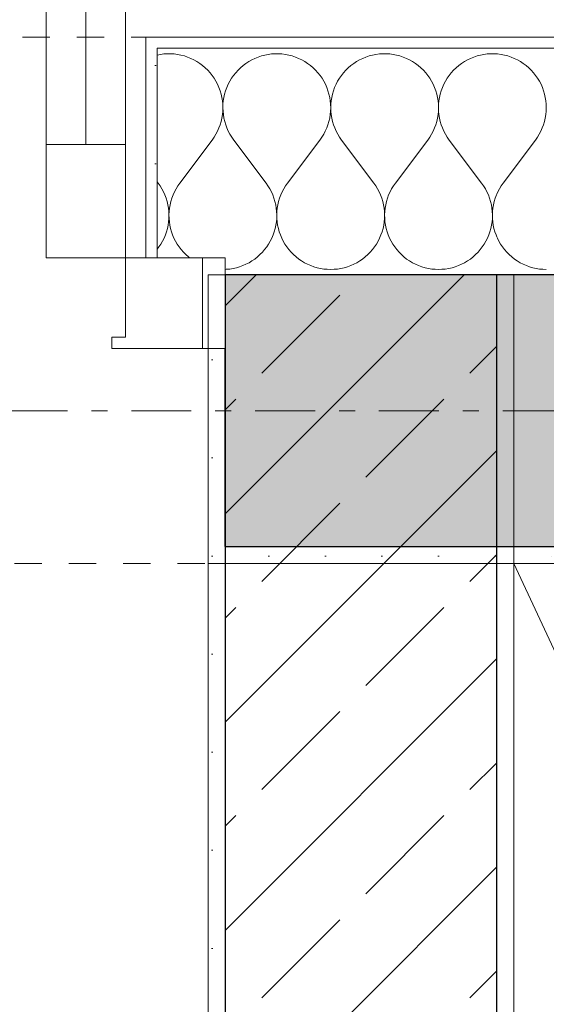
# Model space of a CAD drawing. Extents: x 100 to 2982, y 37 to 2050.
# Tile 100 of 130: x 1247 to 1293, y 1737 to 1824. Entities that reach past the tile are written whole.
import ezdxf
from ezdxf.xclip import XClip

# ---------------------------------------------------------------- set-up
doc = ezdxf.new("R2010")
doc.units = 0
doc.header["$MEASUREMENT"] = 0
doc.header["$XCLIPFRAME"] = 0
doc.linetypes.add('Przerywana', pattern=[24, 12, -12])
doc.linetypes.add('Przerywana podwójnie', pattern=[54.680554, 26.458333, -10.583333, 7.055556, -10.583333])
for name, color, linetype in [('330-W Wyposażenie', 7, 'Continuous'), ('410-K Osie', 7, 'Continuous'), ('420-K Ściany', 7, 'Continuous'), ('820-G Rysunki Obrazki', 7, 'Continuous'), ('Drzwi ARCHICAD', 7, 'Continuous')]:
    doc.layers.add(name, color=color, linetype=linetype)
pattern_1 = [(0, (-18316.349, -206.5255), (0, 8.660254), [0, -5]), (0, (-18313.849, -202.195), (0, 8.660254), [0, -5])]

# ---------------------------------------------------------------- blocks, each defined once
blk = doc.blocks.new('*X13')
at = {"layer": '420-K Ściany', "color": 174, "linetype": 'Continuous', "lineweight": 5, "ltscale": 0.2}
for p, q in [((1259.081, 1820.972), (1258.802, 1820.917)), ((1259.384, 1821.011), (1259.081, 1820.972)), ((1259.689, 1821.03), (1259.384, 1821.011)), ((1259.994, 1821.03), (1259.689, 1821.03)), ((1260.299, 1821.011), (1259.994, 1821.03)), ((1260.602, 1820.972), (1260.299, 1821.011)), ((1260.902, 1820.913), (1260.602, 1820.972)), ((1261.198, 1820.835), (1260.902, 1820.913)), ((1261.488, 1820.739), (1261.198, 1820.835)), ((1261.771, 1820.624), (1261.488, 1820.739)), ((1262.046, 1820.492), (1261.771, 1820.624)), ((1267.436, 1820.624), (1267.161, 1820.492)), ((1267.719, 1820.739), (1267.436, 1820.624)), ((1268.009, 1820.835), (1267.719, 1820.739)), ((1268.305, 1820.913), (1268.009, 1820.835)), ((1268.605, 1820.972), (1268.305, 1820.913)), ((1268.908, 1821.011), (1268.605, 1820.972)), ((1269.213, 1821.03), (1268.908, 1821.011)), ((1269.518, 1821.03), (1269.213, 1821.03)), ((1269.823, 1821.011), (1269.518, 1821.03)), ((1270.126, 1820.972), (1269.823, 1821.011)), ((1270.426, 1820.913), (1270.126, 1820.972)), ((1270.722, 1820.835), (1270.426, 1820.913)), ((1271.012, 1820.739), (1270.722, 1820.835)), ((1271.295, 1820.624), (1271.012, 1820.739)), ((1271.57, 1820.492), (1271.295, 1820.624)), ((1276.96, 1820.624), (1276.685, 1820.492)), ((1277.243, 1820.739), (1276.96, 1820.624)), ((1277.533, 1820.835), (1277.243, 1820.739)), ((1277.829, 1820.913), (1277.533, 1820.835)), ((1278.128, 1820.972), (1277.829, 1820.913)), ((1278.431, 1821.011), (1278.128, 1820.972)), ((1278.736, 1821.03), (1278.431, 1821.011)), ((1279.042, 1821.03), (1278.736, 1821.03)), ((1279.347, 1821.011), (1279.042, 1821.03)), ((1279.65, 1820.972), (1279.347, 1821.011)), ((1279.95, 1820.913), (1279.65, 1820.972)), ((1280.246, 1820.835), (1279.95, 1820.913)), ((1280.536, 1820.739), (1280.246, 1820.835)), ((1280.819, 1820.624), (1280.536, 1820.739)), ((1281.094, 1820.492), (1280.819, 1820.624)), ((1286.484, 1820.624), (1286.208, 1820.492)), ((1286.767, 1820.739), (1286.484, 1820.624)), ((1287.057, 1820.835), (1286.767, 1820.739)), ((1287.352, 1820.913), (1287.057, 1820.835)), ((1287.652, 1820.972), (1287.352, 1820.913)), ((1287.955, 1821.011), (1287.652, 1820.972)), ((1288.26, 1821.03), (1287.955, 1821.011)), ((1288.566, 1821.03), (1288.26, 1821.03)), ((1288.802, 1821.015), (1288.566, 1821.03)), ((1262.313, 1820.341), (1262.046, 1820.492)), ((1262.569, 1820.175), (1262.313, 1820.341)), ((1262.813, 1819.992), (1262.569, 1820.175)), ((1263.046, 1819.793), (1262.813, 1819.992)), ((1263.265, 1819.581), (1263.046, 1819.793)), ((1266.161, 1819.793), (1265.942, 1819.581)), ((1266.394, 1819.992), (1266.161, 1819.793)), ((1266.639, 1820.175), (1266.394, 1819.992)), ((1266.895, 1820.341), (1266.639, 1820.175)), ((1267.161, 1820.492), (1266.895, 1820.341)), ((1271.836, 1820.341), (1271.57, 1820.492)), ((1272.092, 1820.175), (1271.836, 1820.341)), ((1272.337, 1819.992), (1272.092, 1820.175)), ((1272.57, 1819.793), (1272.337, 1819.992)), ((1272.789, 1819.581), (1272.57, 1819.793)), ((1275.685, 1819.793), (1275.466, 1819.581)), ((1275.918, 1819.992), (1275.685, 1819.793)), ((1276.162, 1820.175), (1275.918, 1819.992)), ((1276.418, 1820.341), (1276.162, 1820.175)), ((1276.685, 1820.492), (1276.418, 1820.341)), ((1281.36, 1820.341), (1281.094, 1820.492)), ((1281.616, 1820.175), (1281.36, 1820.341)), ((1281.861, 1819.992), (1281.616, 1820.175)), ((1282.093, 1819.793), (1281.861, 1819.992)), ((1282.313, 1819.581), (1282.093, 1819.793)), ((1285.209, 1819.793), (1284.99, 1819.581)), ((1285.441, 1819.992), (1285.209, 1819.793)), ((1285.686, 1820.175), (1285.441, 1819.992)), ((1285.942, 1820.341), (1285.686, 1820.175)), ((1286.208, 1820.492), (1285.942, 1820.341)), ((1263.47, 1819.354), (1263.265, 1819.581)), ((1263.661, 1819.115), (1263.47, 1819.354)), ((1263.835, 1818.864), (1263.661, 1819.115)), ((1263.993, 1818.603), (1263.835, 1818.864)), ((1265.372, 1818.864), (1265.214, 1818.603)), ((1265.546, 1819.115), (1265.372, 1818.864)), ((1265.737, 1819.354), (1265.546, 1819.115)), ((1265.942, 1819.581), (1265.737, 1819.354)), ((1272.994, 1819.354), (1272.789, 1819.581)), ((1273.185, 1819.115), (1272.994, 1819.354)), ((1273.359, 1818.864), (1273.185, 1819.115)), ((1273.517, 1818.603), (1273.359, 1818.864)), ((1274.896, 1818.864), (1274.737, 1818.603)), ((1275.07, 1819.115), (1274.896, 1818.864)), ((1275.26, 1819.354), (1275.07, 1819.115)), ((1275.466, 1819.581), (1275.26, 1819.354)), ((1282.518, 1819.354), (1282.313, 1819.581)), ((1282.708, 1819.115), (1282.518, 1819.354)), ((1282.883, 1818.864), (1282.708, 1819.115)), ((1283.041, 1818.603), (1282.883, 1818.864)), ((1284.419, 1818.864), (1284.261, 1818.603)), ((1284.594, 1819.115), (1284.419, 1818.864)), ((1284.784, 1819.354), (1284.594, 1819.115)), ((1284.99, 1819.581), (1284.784, 1819.354)), ((1264.134, 1818.332), (1263.993, 1818.603)), ((1264.258, 1818.052), (1264.134, 1818.332)), ((1264.363, 1817.765), (1264.258, 1818.052)), ((1264.949, 1818.052), (1264.844, 1817.765)), ((1265.073, 1818.332), (1264.949, 1818.052)), ((1265.214, 1818.603), (1265.073, 1818.332)), ((1273.658, 1818.332), (1273.517, 1818.603)), ((1273.782, 1818.052), (1273.658, 1818.332)), ((1273.887, 1817.765), (1273.782, 1818.052)), ((1274.473, 1818.052), (1274.368, 1817.765)), ((1274.596, 1818.332), (1274.473, 1818.052)), ((1274.737, 1818.603), (1274.596, 1818.332)), ((1283.182, 1818.332), (1283.041, 1818.603)), ((1283.305, 1818.052), (1283.182, 1818.332)), ((1283.411, 1817.765), (1283.305, 1818.052)), ((1283.997, 1818.052), (1283.892, 1817.765)), ((1284.12, 1818.332), (1283.997, 1818.052)), ((1284.261, 1818.603), (1284.12, 1818.332)), ((1264.449, 1817.472), (1264.363, 1817.765)), ((1264.517, 1817.174), (1264.449, 1817.472)), ((1264.565, 1816.872), (1264.517, 1817.174)), ((1264.69, 1817.174), (1264.642, 1816.872)), ((1264.758, 1817.472), (1264.69, 1817.174)), ((1264.844, 1817.765), (1264.758, 1817.472)), ((1273.973, 1817.472), (1273.887, 1817.765)), ((1274.041, 1817.174), (1273.973, 1817.472)), ((1274.089, 1816.872), (1274.041, 1817.174)), ((1274.214, 1817.174), (1274.165, 1816.872)), ((1274.281, 1817.472), (1274.214, 1817.174)), ((1274.368, 1817.765), (1274.281, 1817.472)), ((1283.497, 1817.472), (1283.411, 1817.765)), ((1283.565, 1817.174), (1283.497, 1817.472)), ((1283.613, 1816.872), (1283.565, 1817.174)), ((1283.738, 1817.174), (1283.689, 1816.872)), ((1283.805, 1817.472), (1283.738, 1817.174)), ((1283.892, 1817.765), (1283.805, 1817.472)), ((1264.594, 1816.568), (1264.565, 1816.872)), ((1264.593, 1815.957), (1264.604, 1816.263)), ((1264.604, 1816.263), (1264.594, 1816.568)), ((1264.613, 1816.568), (1264.604, 1816.263)), ((1264.604, 1816.263), (1264.614, 1815.957)), ((1264.642, 1816.872), (1264.613, 1816.568)), ((1274.118, 1816.568), (1274.089, 1816.872)), ((1274.117, 1815.957), (1274.127, 1816.263)), ((1274.127, 1816.263), (1274.118, 1816.568)), ((1274.137, 1816.568), (1274.127, 1816.263)), ((1274.127, 1816.263), (1274.138, 1815.957)), ((1274.165, 1816.872), (1274.137, 1816.568)), ((1283.642, 1816.568), (1283.613, 1816.872)), ((1283.641, 1815.957), (1283.651, 1816.263)), ((1283.651, 1816.263), (1283.642, 1816.568)), ((1283.66, 1816.568), (1283.651, 1816.263)), ((1283.651, 1816.263), (1283.661, 1815.957)), ((1283.689, 1816.872), (1283.66, 1816.568)), ((1264.445, 1815.054), (1264.514, 1815.352)), ((1264.514, 1815.352), (1264.563, 1815.653)), ((1264.563, 1815.653), (1264.593, 1815.957)), ((1264.614, 1815.957), (1264.644, 1815.653)), ((1264.644, 1815.653), (1264.693, 1815.352)), ((1264.693, 1815.352), (1264.762, 1815.054)), ((1273.969, 1815.054), (1274.038, 1815.352)), ((1274.038, 1815.352), (1274.087, 1815.653)), ((1274.087, 1815.653), (1274.117, 1815.957)), ((1274.138, 1815.957), (1274.168, 1815.653)), ((1274.168, 1815.653), (1274.217, 1815.352)), ((1274.217, 1815.352), (1274.285, 1815.054)), ((1283.493, 1815.054), (1283.562, 1815.352)), ((1283.562, 1815.352), (1283.611, 1815.653)), ((1283.611, 1815.653), (1283.641, 1815.957)), ((1283.661, 1815.957), (1283.691, 1815.653)), ((1283.691, 1815.653), (1283.741, 1815.352)), ((1283.741, 1815.352), (1283.809, 1815.054)), ((1264.127, 1814.195), (1264.252, 1814.475)), ((1264.252, 1814.475), (1264.358, 1814.761)), ((1264.358, 1814.761), (1264.445, 1815.054)), ((1264.762, 1815.054), (1264.849, 1814.761)), ((1264.849, 1814.761), (1264.955, 1814.475)), ((1264.955, 1814.475), (1265.08, 1814.195)), ((1273.651, 1814.195), (1273.776, 1814.475)), ((1273.776, 1814.475), (1273.882, 1814.761)), ((1273.882, 1814.761), (1273.969, 1815.054)), ((1274.285, 1815.054), (1274.373, 1814.761)), ((1274.373, 1814.761), (1274.479, 1814.475)), ((1274.479, 1814.475), (1274.603, 1814.195)), ((1283.175, 1814.195), (1283.299, 1814.475)), ((1283.299, 1814.475), (1283.406, 1814.761)), ((1283.406, 1814.761), (1283.493, 1815.054)), ((1283.809, 1815.054), (1283.897, 1814.761)), ((1283.897, 1814.761), (1284.003, 1814.475)), ((1284.003, 1814.475), (1284.127, 1814.195)), ((1263.651, 1813.414), (1263.827, 1813.664)), ((1263.827, 1813.664), (1263.986, 1813.925)), ((1263.986, 1813.925), (1264.127, 1814.195)), ((1265.08, 1814.195), (1265.221, 1813.925)), ((1265.221, 1813.925), (1265.38, 1813.664)), ((1265.38, 1813.664), (1265.556, 1813.414)), ((1273.175, 1813.414), (1273.35, 1813.664)), ((1273.35, 1813.664), (1273.509, 1813.925)), ((1273.509, 1813.925), (1273.651, 1814.195)), ((1274.603, 1814.195), (1274.745, 1813.925)), ((1274.745, 1813.925), (1274.904, 1813.664)), ((1274.904, 1813.664), (1275.08, 1813.414)), ((1282.699, 1813.414), (1282.874, 1813.664)), ((1282.874, 1813.664), (1283.033, 1813.925)), ((1283.033, 1813.925), (1283.175, 1814.195)), ((1284.127, 1814.195), (1284.269, 1813.925)), ((1284.269, 1813.925), (1284.428, 1813.664)), ((1284.428, 1813.664), (1284.604, 1813.414)), ((1263.651, 1813.414), (1260.794, 1809.604)), ((1265.556, 1813.414), (1268.413, 1809.604)), ((1273.175, 1813.414), (1270.318, 1809.604)), ((1275.08, 1813.414), (1277.937, 1809.604)), ((1282.699, 1813.414), (1279.842, 1809.604)), ((1284.604, 1813.414), (1287.461, 1809.604)), ((1258.802, 1809.72), (1258.889, 1809.604)), ((1259.062, 1809.358), (1258.889, 1809.604)), ((1259.219, 1809.101), (1259.062, 1809.358)), ((1260.621, 1809.358), (1260.464, 1809.101)), ((1260.794, 1809.604), (1260.621, 1809.358)), ((1268.586, 1809.358), (1268.413, 1809.604)), ((1268.743, 1809.101), (1268.586, 1809.358)), ((1270.145, 1809.358), (1269.988, 1809.101)), ((1270.318, 1809.604), (1270.145, 1809.358)), ((1278.11, 1809.358), (1277.937, 1809.604)), ((1278.267, 1809.101), (1278.11, 1809.358)), ((1279.669, 1809.358), (1279.512, 1809.101)), ((1279.842, 1809.604), (1279.669, 1809.358)), ((1287.634, 1809.358), (1287.461, 1809.604)), ((1287.791, 1809.101), (1287.634, 1809.358)), ((1259.36, 1808.834), (1259.219, 1809.101)), ((1259.483, 1808.559), (1259.36, 1808.834)), ((1259.589, 1808.277), (1259.483, 1808.559)), ((1260.2, 1808.559), (1260.094, 1808.277)), ((1260.323, 1808.834), (1260.2, 1808.559)), ((1260.464, 1809.101), (1260.323, 1808.834)), ((1268.884, 1808.834), (1268.743, 1809.101)), ((1269.007, 1808.559), (1268.884, 1808.834)), ((1269.113, 1808.277), (1269.007, 1808.559)), ((1269.724, 1808.559), (1269.618, 1808.277)), ((1269.847, 1808.834), (1269.724, 1808.559)), ((1269.988, 1809.101), (1269.847, 1808.834)), ((1278.407, 1808.834), (1278.267, 1809.101)), ((1278.531, 1808.559), (1278.407, 1808.834)), ((1278.637, 1808.277), (1278.531, 1808.559)), ((1279.248, 1808.559), (1279.142, 1808.277)), ((1279.371, 1808.834), (1279.248, 1808.559)), ((1279.512, 1809.101), (1279.371, 1808.834)), ((1287.931, 1808.834), (1287.791, 1809.101)), ((1288.055, 1808.559), (1287.931, 1808.834)), ((1288.16, 1808.277), (1288.055, 1808.559)), ((1288.771, 1808.559), (1288.666, 1808.277)), ((1288.802, 1808.627), (1288.771, 1808.559)), ((1259.677, 1807.989), (1259.589, 1808.277)), ((1259.746, 1807.696), (1259.677, 1807.989)), ((1259.797, 1807.399), (1259.746, 1807.696)), ((1259.937, 1807.696), (1259.886, 1807.399)), ((1260.006, 1807.989), (1259.937, 1807.696)), ((1260.094, 1808.277), (1260.006, 1807.989)), ((1269.201, 1807.989), (1269.113, 1808.277)), ((1269.27, 1807.696), (1269.201, 1807.989)), ((1269.321, 1807.399), (1269.27, 1807.696)), ((1269.461, 1807.696), (1269.41, 1807.399)), ((1269.53, 1807.989), (1269.461, 1807.696)), ((1269.618, 1808.277), (1269.53, 1807.989)), ((1278.724, 1807.989), (1278.637, 1808.277)), ((1278.794, 1807.696), (1278.724, 1807.989)), ((1278.844, 1807.399), (1278.794, 1807.696)), ((1278.985, 1807.696), (1278.934, 1807.399)), ((1279.054, 1807.989), (1278.985, 1807.696)), ((1279.142, 1808.277), (1279.054, 1807.989)), ((1288.248, 1807.989), (1288.16, 1808.277)), ((1288.318, 1807.696), (1288.248, 1807.989)), ((1288.368, 1807.399), (1288.318, 1807.696)), ((1288.509, 1807.696), (1288.458, 1807.399)), ((1288.578, 1807.989), (1288.509, 1807.696)), ((1288.666, 1808.277), (1288.578, 1807.989)), ((1259.829, 1807.1), (1259.797, 1807.399)), ((1259.841, 1806.799), (1259.829, 1807.1)), ((1259.835, 1806.497), (1259.841, 1806.799)), ((1259.855, 1807.1), (1259.842, 1806.799)), ((1259.842, 1806.799), (1259.848, 1806.497)), ((1259.886, 1807.399), (1259.855, 1807.1)), ((1269.352, 1807.1), (1269.321, 1807.399)), ((1269.365, 1806.799), (1269.352, 1807.1)), ((1269.359, 1806.497), (1269.365, 1806.799)), ((1269.378, 1807.1), (1269.366, 1806.799)), ((1269.366, 1806.799), (1269.372, 1806.497)), ((1269.41, 1807.399), (1269.378, 1807.1)), ((1278.876, 1807.1), (1278.844, 1807.399)), ((1278.889, 1806.799), (1278.876, 1807.1)), ((1278.883, 1806.497), (1278.889, 1806.799)), ((1278.902, 1807.1), (1278.89, 1806.799)), ((1278.89, 1806.799), (1278.896, 1806.497)), ((1278.934, 1807.399), (1278.902, 1807.1)), ((1288.4, 1807.1), (1288.368, 1807.399)), ((1288.413, 1806.799), (1288.4, 1807.1)), ((1288.407, 1806.497), (1288.413, 1806.799)), ((1288.426, 1807.1), (1288.413, 1806.799)), ((1288.413, 1806.799), (1288.42, 1806.497)), ((1288.458, 1807.399), (1288.426, 1807.1)), ((1259.703, 1805.605), (1259.766, 1805.899)), ((1259.766, 1805.899), (1259.81, 1806.197)), ((1259.81, 1806.197), (1259.835, 1806.497)), ((1259.848, 1806.497), (1259.873, 1806.197)), ((1259.873, 1806.197), (1259.918, 1805.899)), ((1259.918, 1805.899), (1259.981, 1805.605)), ((1269.226, 1805.605), (1269.289, 1805.899)), ((1269.289, 1805.899), (1269.334, 1806.197)), ((1269.334, 1806.197), (1269.359, 1806.497)), ((1269.372, 1806.497), (1269.397, 1806.197)), ((1269.397, 1806.197), (1269.441, 1805.899)), ((1269.441, 1805.899), (1269.504, 1805.605)), ((1278.75, 1805.605), (1278.813, 1805.899)), ((1278.813, 1805.899), (1278.857, 1806.197)), ((1278.857, 1806.197), (1278.883, 1806.497)), ((1278.896, 1806.497), (1278.921, 1806.197)), ((1278.921, 1806.197), (1278.965, 1805.899)), ((1278.965, 1805.899), (1279.028, 1805.605)), ((1288.274, 1805.605), (1288.337, 1805.899)), ((1288.337, 1805.899), (1288.381, 1806.197)), ((1288.381, 1806.197), (1288.407, 1806.497)), ((1288.42, 1806.497), (1288.445, 1806.197)), ((1288.445, 1806.197), (1288.489, 1805.899)), ((1288.489, 1805.899), (1288.552, 1805.605)), ((1259.404, 1804.753), (1259.522, 1805.031)), ((1259.522, 1805.031), (1259.621, 1805.315)), ((1259.621, 1805.315), (1259.703, 1805.605)), ((1259.981, 1805.605), (1260.062, 1805.315)), ((1260.062, 1805.315), (1260.162, 1805.031)), ((1260.162, 1805.031), (1260.279, 1804.753)), ((1268.928, 1804.753), (1269.045, 1805.031)), ((1269.045, 1805.031), (1269.145, 1805.315)), ((1269.145, 1805.315), (1269.226, 1805.605)), ((1269.504, 1805.605), (1269.586, 1805.315)), ((1269.586, 1805.315), (1269.686, 1805.031)), ((1269.686, 1805.031), (1269.803, 1804.753)), ((1278.452, 1804.753), (1278.569, 1805.031)), ((1278.569, 1805.031), (1278.669, 1805.315)), ((1278.669, 1805.315), (1278.75, 1805.605)), ((1279.028, 1805.605), (1279.11, 1805.315)), ((1279.11, 1805.315), (1279.209, 1805.031)), ((1279.209, 1805.031), (1279.327, 1804.753)), ((1287.976, 1804.753), (1288.093, 1805.031)), ((1288.093, 1805.031), (1288.193, 1805.315)), ((1288.193, 1805.315), (1288.274, 1805.605)), ((1288.552, 1805.605), (1288.634, 1805.315)), ((1288.634, 1805.315), (1288.733, 1805.031)), ((1288.733, 1805.031), (1288.802, 1804.868)), ((1258.95, 1803.973), (1259.118, 1804.223)), ((1259.118, 1804.223), (1259.269, 1804.484)), ((1259.269, 1804.484), (1259.404, 1804.753)), ((1260.279, 1804.753), (1260.414, 1804.484)), ((1260.414, 1804.484), (1260.565, 1804.223)), ((1260.565, 1804.223), (1260.733, 1803.973)), ((1268.474, 1803.973), (1268.642, 1804.223)), ((1268.642, 1804.223), (1268.793, 1804.484)), ((1268.793, 1804.484), (1268.928, 1804.753)), ((1269.803, 1804.753), (1269.938, 1804.484)), ((1269.938, 1804.484), (1270.089, 1804.223)), ((1270.089, 1804.223), (1270.257, 1803.973)), ((1277.998, 1803.973), (1278.166, 1804.223)), ((1278.166, 1804.223), (1278.317, 1804.484)), ((1278.317, 1804.484), (1278.452, 1804.753)), ((1279.327, 1804.753), (1279.461, 1804.484)), ((1279.461, 1804.484), (1279.613, 1804.223)), ((1279.613, 1804.223), (1279.781, 1803.973)), ((1287.522, 1803.973), (1287.689, 1804.223)), ((1287.689, 1804.223), (1287.841, 1804.484)), ((1287.841, 1804.484), (1287.976, 1804.753)), ((1258.802, 1803.779), (1258.95, 1803.973)), ((1260.733, 1803.973), (1260.916, 1803.734)), ((1260.916, 1803.734), (1261.114, 1803.507)), ((1261.114, 1803.507), (1261.326, 1803.293)), ((1261.326, 1803.293), (1261.551, 1803.092)), ((1267.656, 1803.092), (1267.881, 1803.293)), ((1267.881, 1803.293), (1268.093, 1803.507)), ((1268.093, 1803.507), (1268.291, 1803.734)), ((1268.291, 1803.734), (1268.474, 1803.973)), ((1270.257, 1803.973), (1270.44, 1803.734)), ((1270.44, 1803.734), (1270.638, 1803.507)), ((1270.638, 1803.507), (1270.85, 1803.293)), ((1270.85, 1803.293), (1271.075, 1803.092)), ((1277.18, 1803.092), (1277.405, 1803.293)), ((1277.405, 1803.293), (1277.617, 1803.507)), ((1277.617, 1803.507), (1277.815, 1803.734)), ((1277.815, 1803.734), (1277.998, 1803.973)), ((1279.781, 1803.973), (1279.964, 1803.734)), ((1279.964, 1803.734), (1280.162, 1803.507)), ((1280.162, 1803.507), (1280.373, 1803.293)), ((1280.373, 1803.293), (1280.598, 1803.092)), ((1286.704, 1803.092), (1286.929, 1803.293)), ((1286.929, 1803.293), (1287.141, 1803.507)), ((1287.141, 1803.507), (1287.339, 1803.734)), ((1287.339, 1803.734), (1287.522, 1803.973)), ((1261.551, 1803.092), (1261.657, 1803.009)), ((1266.085, 1802.221), (1266.368, 1802.324)), ((1266.368, 1802.324), (1266.644, 1802.444)), ((1266.644, 1802.444), (1266.912, 1802.582)), ((1266.912, 1802.582), (1267.171, 1802.736)), ((1267.171, 1802.736), (1267.419, 1802.907)), ((1267.419, 1802.907), (1267.656, 1803.092)), ((1271.075, 1803.092), (1271.312, 1802.907)), ((1271.312, 1802.907), (1271.56, 1802.736)), ((1271.56, 1802.736), (1271.819, 1802.582)), ((1271.819, 1802.582), (1272.087, 1802.444)), ((1272.087, 1802.444), (1272.363, 1802.324)), ((1272.363, 1802.324), (1272.646, 1802.221)), ((1275.609, 1802.221), (1275.892, 1802.324)), ((1275.892, 1802.324), (1276.168, 1802.444)), ((1276.168, 1802.444), (1276.436, 1802.582)), ((1276.436, 1802.582), (1276.695, 1802.736)), ((1276.695, 1802.736), (1276.943, 1802.907)), ((1276.943, 1802.907), (1277.18, 1803.092)), ((1280.598, 1803.092), (1280.835, 1802.907)), ((1280.835, 1802.907), (1281.084, 1802.736)), ((1281.084, 1802.736), (1281.343, 1802.582)), ((1281.343, 1802.582), (1281.611, 1802.444)), ((1281.611, 1802.444), (1281.887, 1802.324)), ((1281.887, 1802.324), (1282.17, 1802.221)), ((1285.132, 1802.221), (1285.416, 1802.324)), ((1285.416, 1802.324), (1285.692, 1802.444)), ((1285.692, 1802.444), (1285.96, 1802.582)), ((1285.96, 1802.582), (1286.218, 1802.736)), ((1286.218, 1802.736), (1286.467, 1802.907)), ((1286.467, 1802.907), (1286.704, 1803.092)), ((1264.802, 1801.991), (1264.905, 1801.995)), ((1264.905, 1801.995), (1265.204, 1802.023)), ((1265.204, 1802.023), (1265.502, 1802.071)), ((1265.502, 1802.071), (1265.796, 1802.137)), ((1265.796, 1802.137), (1266.085, 1802.221)), ((1272.646, 1802.221), (1272.935, 1802.137)), ((1272.935, 1802.137), (1273.229, 1802.071)), ((1273.229, 1802.071), (1273.526, 1802.023)), ((1273.526, 1802.023), (1273.826, 1801.995)), ((1273.826, 1801.995), (1274.127, 1801.985)), ((1274.127, 1801.985), (1274.428, 1801.995)), ((1274.428, 1801.995), (1274.728, 1802.023)), ((1274.728, 1802.023), (1275.026, 1802.071)), ((1275.026, 1802.071), (1275.32, 1802.137)), ((1275.32, 1802.137), (1275.609, 1802.221)), ((1282.17, 1802.221), (1282.459, 1802.137)), ((1282.459, 1802.137), (1282.753, 1802.071)), ((1282.753, 1802.071), (1283.05, 1802.023)), ((1283.05, 1802.023), (1283.35, 1801.995)), ((1283.35, 1801.995), (1283.651, 1801.985)), ((1283.651, 1801.985), (1283.952, 1801.995)), ((1283.952, 1801.995), (1284.252, 1802.023)), ((1284.252, 1802.023), (1284.55, 1802.071)), ((1284.55, 1802.071), (1284.843, 1802.137)), ((1284.843, 1802.137), (1285.132, 1802.221))]:
    blk.add_line(p, q, dxfattribs=at)
blk = doc.blocks.new('*X24')
at = {"layer": '420-K Ściany', "color": 174, "linetype": 'Continuous', "lineweight": 5, "ltscale": 0.2}
for p, q in [((1288.871, 1821.011), (1288.802, 1821.015)), ((1289.174, 1820.972), (1288.871, 1821.011)), ((1289.474, 1820.913), (1289.174, 1820.972)), ((1289.769, 1820.835), (1289.474, 1820.913)), ((1290.059, 1820.739), (1289.769, 1820.835)), ((1290.343, 1820.624), (1290.059, 1820.739)), ((1290.618, 1820.492), (1290.343, 1820.624)), ((1290.884, 1820.341), (1290.618, 1820.492)), ((1291.14, 1820.175), (1290.884, 1820.341)), ((1291.385, 1819.992), (1291.14, 1820.175)), ((1291.617, 1819.793), (1291.385, 1819.992)), ((1291.837, 1819.581), (1291.617, 1819.793)), ((1292.042, 1819.354), (1291.837, 1819.581)), ((1292.232, 1819.115), (1292.042, 1819.354)), ((1292.407, 1818.864), (1292.232, 1819.115)), ((1292.565, 1818.603), (1292.407, 1818.864)), ((1292.706, 1818.332), (1292.565, 1818.603)), ((1292.829, 1818.052), (1292.706, 1818.332)), ((1292.934, 1817.765), (1292.829, 1818.052)), ((1293.021, 1817.472), (1292.934, 1817.765)), ((1293.088, 1817.174), (1293.021, 1817.472)), ((1293.137, 1816.872), (1293.088, 1817.174)), ((1293.166, 1816.568), (1293.137, 1816.872)), ((1293.165, 1815.957), (1293.175, 1816.263)), ((1293.175, 1816.263), (1293.166, 1816.568)), ((1293.017, 1815.054), (1293.085, 1815.352)), ((1293.085, 1815.352), (1293.135, 1815.653)), ((1293.135, 1815.653), (1293.165, 1815.957)), ((1292.699, 1814.195), (1292.823, 1814.475)), ((1292.823, 1814.475), (1292.929, 1814.761)), ((1292.929, 1814.761), (1293.017, 1815.054)), ((1292.223, 1813.414), (1292.398, 1813.664)), ((1292.398, 1813.664), (1292.557, 1813.925)), ((1292.557, 1813.925), (1292.699, 1814.195)), ((1292.223, 1813.414), (1289.365, 1809.604)), ((1289.192, 1809.358), (1289.035, 1809.101)), ((1289.365, 1809.604), (1289.192, 1809.358)), ((1288.895, 1808.834), (1288.802, 1808.627)), ((1289.035, 1809.101), (1288.895, 1808.834)), ((1288.802, 1804.868), (1288.851, 1804.753)), ((1288.851, 1804.753), (1288.985, 1804.484)), ((1288.985, 1804.484), (1289.137, 1804.223)), ((1289.137, 1804.223), (1289.304, 1803.973)), ((1289.304, 1803.973), (1289.487, 1803.734)), ((1289.487, 1803.734), (1289.685, 1803.507)), ((1289.685, 1803.507), (1289.897, 1803.293)), ((1289.897, 1803.293), (1290.122, 1803.092)), ((1290.122, 1803.092), (1290.359, 1802.907)), ((1290.359, 1802.907), (1290.608, 1802.736)), ((1290.608, 1802.736), (1290.866, 1802.582)), ((1290.866, 1802.582), (1291.134, 1802.444)), ((1291.134, 1802.444), (1291.41, 1802.324)), ((1291.41, 1802.324), (1291.694, 1802.221)), ((1291.694, 1802.221), (1291.983, 1802.137)), ((1291.983, 1802.137), (1292.277, 1802.071)), ((1292.277, 1802.071), (1292.574, 1802.023)), ((1292.574, 1802.023), (1292.874, 1801.995)), ((1292.874, 1801.995), (1293.175, 1801.985))]:
    blk.add_line(p, q, dxfattribs=at)
blk = doc.blocks.new('Rysunek_1_1', base_point=(-18316.349, -206.526))
at = {"layer": '420-K Ściany', "linetype": 'Continuous', "lineweight": 5}
h = blk.add_hatch(dxfattribs=at)
h.set_pattern_fill('Tynk_0001', color=176, style=0, pattern_type=2)
h.set_pattern_definition(pattern_1)
h.paths.add_polyline_path([(1257.802, 1822.509), (1257.802, 1803.009), (1258.802, 1803.009), (1258.802, 1821.509), (1258.802, 1822.509)])
h = blk.add_hatch(dxfattribs=at)
h.set_pattern_fill('Tynk_0001', color=176, style=0, pattern_type=2)
h.set_pattern_definition(pattern_1)
h.paths.add_polyline_path([(1258.802, 1822.509), (1258.802, 1821.509), (1288.802, 1821.509), (1288.802, 1822.509)])
h = blk.add_hatch(dxfattribs=at)
h.set_pattern_fill('Tynk_0001', color=176, style=0, pattern_type=2)
h.set_pattern_definition(pattern_1)
h.paths.add_polyline_path([(1420.713, 1822.509), (1288.802, 1822.509), (1288.802, 1821.509), (1420.713, 1821.509)])
h = blk.add_hatch(dxfattribs=at)
h.set_pattern_fill('Tynk_0001', color=180, style=0, pattern_type=2)
h.set_pattern_definition(pattern_1)
h.paths.add_polyline_path([(1263.302, 1801.509), (1263.302, 1610.509), (1264.802, 1610.509), (1264.802, 1801.509)])
at = {"layer": '420-K Ściany', "linetype": 'Continuous', "lineweight": 13}
for points in [[(1264.802, 1801.509), (1264.802, 1795.009), (1264.802, 1777.509), (1288.802, 1777.509), (1288.802, 1801.509)], [(1288.802, 1777.509), (1414.713, 1777.509), (1414.713, 1793.509), (1414.713, 1801.509), (1288.802, 1801.509)]]:
    blk.add_hatch(color=62, dxfattribs=at).paths.add_polyline_path(points)
at = {"layer": '420-K Ściany', "linetype": 'Continuous', "lineweight": 5}
h = blk.add_hatch(dxfattribs=at)
h.set_pattern_fill('Beton_zbrojony_0001', color=170, style=0, pattern_type=2)
h.set_pattern_definition([(45, (-18316.349, -206.526), (-9.192388, 9.192388), []), (45, (-18320.945, -201.929), (-9.192388, 9.192388), [9.75, -3.25])])
h.paths.add_polyline_path([(1264.802, 1801.509), (1264.802, 1610.509), (1288.802, 1610.509), (1288.802, 1801.509)])
h = blk.add_hatch(dxfattribs=at)
h.set_pattern_fill('Tynk_0001', color=180, style=0, pattern_type=2)
h.set_pattern_definition(pattern_1)
h.paths.add_polyline_path([(1288.802, 1801.509), (1288.802, 1610.509), (1290.302, 1610.509), (1290.302, 1801.509)])
h = blk.add_hatch(dxfattribs=at)
h.set_pattern_fill('Tynk_0001', color=180, style=0, pattern_type=2)
h.set_pattern_definition(pattern_1)
h.paths.add_polyline_path([(1264.802, 1776.009), (1264.802, 1777.509), (1264.802, 1795.009), (1263.302, 1795.009), (1263.302, 1776.009)])
h = blk.add_hatch(dxfattribs=at)
h.set_pattern_fill('Tynk_0001', color=180, style=0, pattern_type=2)
h.set_pattern_definition(pattern_1)
h.paths.add_polyline_path([(1264.802, 1777.509), (1264.802, 1776.009), (1288.802, 1776.009), (1288.802, 1777.509)])
h = blk.add_hatch(dxfattribs=at)
h.set_pattern_fill('Tynk_0001', color=180, style=0, pattern_type=2)
h.set_pattern_definition(pattern_1)
h.paths.add_polyline_path([(1288.802, 1776.009), (1414.713, 1776.009), (1414.713, 1777.509), (1288.802, 1777.509)])
at = {"layer": '330-W Wyposażenie', "color": 4, "linetype": 'Continuous', "lineweight": 13, "ltscale": 0.2}
blk.add_line((1290.302, 1776.009), (1360.302, 1626.009), dxfattribs=at)
at = {"layer": '330-W Wyposażenie', "color": 4, "linetype": 'Continuous', "lineweight": 13, "ltscale": 0.2, "flags": 128}
blk.add_lwpolyline([(1290.302, 1626.009), (1290.302, 1776.009), (1360.302, 1776.009), (1360.302, 1626.009)], close=True, dxfattribs=at)
at = {"layer": '410-K Osie', "color": 4, "linetype": 'Przerywana podwójnie', "lineweight": 13, "ltscale": 0.2}
blk.add_line((589.417, 1789.509), (2255.561, 1789.509), dxfattribs=at)
blk.add_line((589.417, 1789.509), (2255.561, 1789.509), dxfattribs=at)
at = {"layer": '420-K Ściany', "color": 47, "linetype": 'Continuous', "lineweight": 15, "ltscale": 0.2}
for p, q in [((1257.802, 1803.009), (1257.802, 1822.509)), ((1258.802, 1822.509), (1257.802, 1822.509)), ((1258.802, 1803.009), (1257.802, 1803.009)), ((1258.802, 1803.009), (1264.802, 1803.009)), ((1264.802, 1803.009), (1264.802, 1801.509)), ((1263.302, 1795.009), (1263.302, 1776.009)), ((1264.802, 1795.009), (1263.302, 1795.009)), ((1264.802, 1776.009), (1263.302, 1776.009))]:
    blk.add_line(p, q, dxfattribs=at)
at = {"layer": '420-K Ściany', "color": 67, "linetype": 'Continuous', "lineweight": 13, "ltscale": 0.2}
for p, q in [((1288.802, 1821.509), (1258.802, 1821.509)), ((1258.802, 1821.509), (1258.802, 1803.009)), ((1420.713, 1821.509), (1288.802, 1821.509))]:
    blk.add_line(p, q, dxfattribs=at)
at = {"layer": '420-K Ściany', "color": 27, "linetype": 'Continuous', "lineweight": 25, "ltscale": 0.2}
for p, q in [((1288.802, 1801.509), (1264.802, 1801.509)), ((1264.802, 1801.509), (1264.802, 1795.009)), ((1264.802, 1801.509), (1264.802, 1610.509)), ((1288.802, 1610.509), (1288.802, 1801.509)), ((1414.713, 1801.509), (1288.802, 1801.509)), ((1264.802, 1777.509), (1264.802, 1795.009)), ((1264.802, 1777.509), (1288.802, 1777.509)), ((1288.802, 1777.509), (1414.713, 1777.509))]:
    blk.add_line(p, q, dxfattribs=at)
at = {"layer": '420-K Ściany', "color": 47, "linetype": 'Continuous', "lineweight": 15, "ltscale": 0.2, "flags": 128}
for points in [[(1288.802, 1822.509), (1258.802, 1822.509)], [(1420.713, 1822.509), (1288.802, 1822.509)], [(1264.802, 1801.509), (1263.302, 1801.509)], [(1263.302, 1801.509), (1263.302, 1610.509)], [(1290.302, 1801.509), (1288.802, 1801.509)], [(1290.302, 1610.509), (1290.302, 1801.509)], [(1264.802, 1776.009), (1288.802, 1776.009)], [(1288.802, 1776.009), (1414.713, 1776.009)]]:
    blk.add_lwpolyline(points, dxfattribs=at)
at = {"layer": '420-K Ściany', "color": 27, "linetype": 'Continuous', "lineweight": 25, "ltscale": 0.2, "flags": 128}
blk.add_lwpolyline([(1288.802, 1801.509), (1264.802, 1801.509)], dxfattribs=at)
at = {"layer": 'Drzwi ARCHICAD', "color": 3, "linetype": 'Continuous', "lineweight": 13, "ltscale": 0.2}
for p, q in [((1252.502, 1890.009), (1252.502, 1813.009)), ((1249.002, 1803.009), (1249.002, 1813.009)), ((1249.002, 1813.009), (1256.002, 1813.009)), ((1256.002, 1813.009), (1256.002, 1803.009)), ((1256.002, 1803.009), (1249.002, 1803.009))]:
    blk.add_line(p, q, dxfattribs=at)
at = {"layer": 'Drzwi ARCHICAD', "color": 3, "linetype": 'Przerywana', "lineweight": 13, "ltscale": 0.2}
for p, q in [((1093.302, 1822.509), (1257.802, 1822.509)), ((1087.802, 1776.009), (1263.302, 1776.009))]:
    blk.add_line(p, q, dxfattribs=at)
at = {"layer": 'Drzwi ARCHICAD', "color": 47, "linetype": 'Continuous', "lineweight": 15, "ltscale": 0.2}
for p, q in [((1258.802, 1822.509), (1257.802, 1822.509)), ((1257.802, 1803.009), (1257.802, 1822.509)), ((1258.802, 1803.009), (1264.802, 1803.009)), ((1258.802, 1803.009), (1264.802, 1803.009)), ((1264.802, 1803.009), (1264.802, 1801.509)), ((1264.802, 1803.009), (1264.802, 1801.509)), ((1263.302, 1795.009), (1263.302, 1776.009)), ((1264.802, 1776.009), (1263.302, 1776.009))]:
    blk.add_line(p, q, dxfattribs=at)
at = {"layer": 'Drzwi ARCHICAD', "color": 23, "linetype": 'Continuous', "lineweight": 15, "ltscale": 0.2}
for p, q in [((1262.802, 1803.009), (1256.002, 1803.009)), ((1256.002, 1803.009), (1256.002, 1796.009)), ((1262.802, 1803.009), (1264.802, 1803.009)), ((1262.802, 1795.009), (1262.802, 1803.009)), ((1264.802, 1803.009), (1264.802, 1795.009)), ((1256.002, 1796.009), (1254.802, 1796.009)), ((1254.802, 1796.009), (1254.802, 1795.009)), ((1254.802, 1795.009), (1262.802, 1795.009)), ((1262.802, 1795.009), (1264.802, 1795.009))]:
    blk.add_line(p, q, dxfattribs=at)
at = {"layer": 'Drzwi ARCHICAD', "color": 27, "linetype": 'Continuous', "lineweight": 25, "ltscale": 0.2}
blk.add_line((1264.802, 1801.509), (1264.802, 1795.009), dxfattribs=at)
blk.add_line((1264.802, 1801.509), (1264.802, 1795.009), dxfattribs=at)
at = {"layer": 'Drzwi ARCHICAD', "color": 3, "linetype": 'Continuous', "lineweight": 13, "ltscale": 0.2, "flags": 128}
for points in [[(1252.502, 1890.009), (1252.502, 1813.009), (1249.002, 1813.009), (1249.002, 1890.009)], [(1256.002, 1890.009), (1256.002, 1813.009), (1252.502, 1813.009), (1252.502, 1890.009)]]:
    blk.add_lwpolyline(points, close=True, dxfattribs=at)
at = {"layer": 'Drzwi ARCHICAD', "color": 3, "linetype": 'Continuous', "lineweight": 13, "ltscale": 0.2}
blk.add_arc((1256.002, 1803.009), 97, 90, 180, dxfattribs=at)
at = {"color": 65, "linetype": 'Continuous', "lineweight": 13, "ltscale": 0.2}
for name in ['*X13', '*X24']:
    blk.add_blockref(name, (0, 0), dxfattribs=at)

msp = doc.modelspace()

# ---------------------------------------------------------------- block references
at = {"layer": '820-G Rysunki Obrazki', "color": 65, "linetype": 'Continuous', "lineweight": 13, "ltscale": 0.2}
ref = msp.add_blockref('Rysunek_1_1', (-18316.349, -206.526), dxfattribs=at)
XClip(ref).set_block_clipping_path([(244.527027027, 75.2081975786), (2570.9054054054, 2024.1891891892)])

doc.saveas('drawing.dxf')
